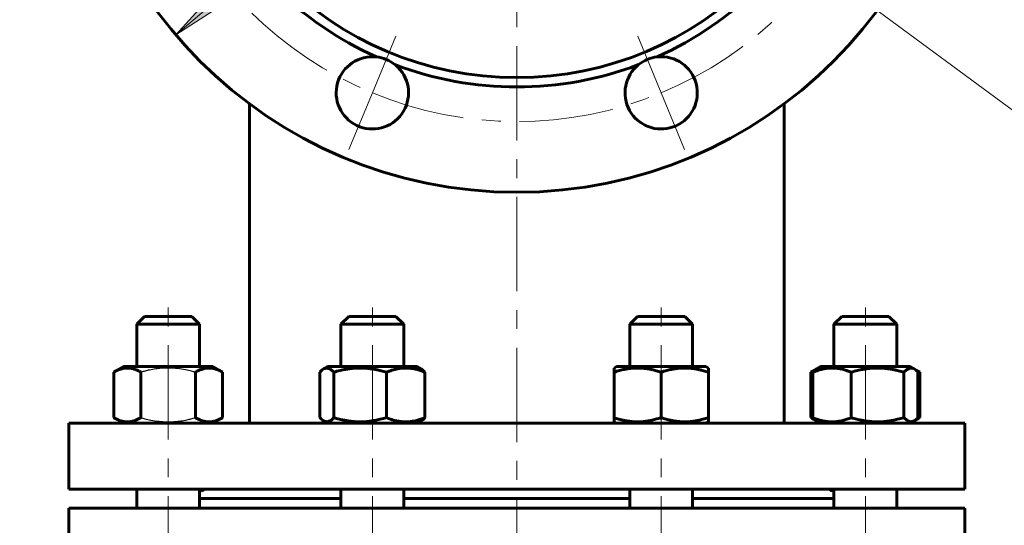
# Model space of a CAD drawing. Header units: millimetres. Extents: x 0 to 594, y 0 to 420.
# Tile 12 of 34: x 285 to 364, y 142 to 182. Entities that reach past the tile are written whole.
import ezdxf

# ---------------------------------------------------------------- set-up
doc = ezdxf.new("R2010")
doc.units = ezdxf.units.MM
for name, pattern in [('K5LT-1', [0]), ('K5LT_AXLED', [12, 7.5, -1.5, 1.5, -1.5]), ('K5LT_BASIC', [0]), ('K5LT_THIN', [0])]:
    doc.linetypes.add(name, pattern=pattern)
doc.layers.add('Системный слой', color=7, linetype='Continuous')
doc.layers.add('Системный слой (1)', color=7, linetype='Continuous', true_color=0x6c6c6c)
doc.styles.add('KDIMTEXTSTYLE', font='txt', dxfattribs={"width": 0.96, "oblique": 15, "height": 5})
doc.styles.add('KTEXTSTYLE', font='txt', dxfattribs={"width": 0.96, "height": 5})
doc.dimstyles.new('KDIMSTYLE (0.25)', dxfattribs={"dimtxt": 5, "dimasz": 1, "dimexe": 2, "dimexo": 0, "dimgap": 1, "dimtad": 1, "dimlfac": 4, "dimtxsty": 'KDIMTEXTSTYLE', "dimsah": 1, "dimcen": 0, "dimdle": 1, "dimadec": 0, "dimazin": 0, "dimtfac": 0.667, "dimtmove": 0, "dimatfit": 3, "dimfxl": 1, "dimtvp": 1, "dimtolj": 1, "dimtzin": 0, "dimarcsym": 0})

# ---------------------------------------------------------------- blocks, each defined once
blk = doc.blocks.new('U47')
at = {"layer": 'Системный слой (1)', "color": 143, "linetype": 'K5LT_BASIC', "lineweight": 60, "true_color": 0x33acca}
for p, q in [((303.512, 232.75), (303.512, 241.407)), ((303.512, 150.157), (303.512, 175.563))]:
    blk.add_line(p, q, dxfattribs=at)
blk = doc.blocks.new('U48')
at = {"layer": 'Системный слой (1)', "color": 143, "linetype": 'K5LT_BASIC', "lineweight": 60, "true_color": 0x33acca}
for p, q in [((346.012, 232.75), (346.012, 241.407)), ((346.012, 150.157), (346.012, 175.563))]:
    blk.add_line(p, q, dxfattribs=at)
blk = doc.blocks.new('U57')
at = {"layer": 'Системный слой (1)', "color": 143, "linetype": 'K5LT_BASIC', "lineweight": 60, "true_color": 0x33acca}
for p, q in [((310.781, 144.157), (299.546, 144.157)), ((333.742, 144.157), (315.781, 144.157)), ((349.978, 144.157), (338.742, 144.157))]:
    blk.add_line(p, q, dxfattribs=at)
blk = doc.blocks.new('U58')
at = {"layer": 'Системный слой (1)', "color": 143, "linetype": 'K5LT_BASIC', "lineweight": 60, "true_color": 0x33acca}
for p, q in [((333.742, 154.657), (333.742, 158.032)), ((333.742, 143.407), (333.742, 144.907))]:
    blk.add_line(p, q, dxfattribs=at)
blk = doc.blocks.new('U59')
at = {"layer": 'Системный слой (1)', "color": 143, "linetype": 'K5LT_BASIC', "lineweight": 60, "true_color": 0x33acca}
for p, q in [((338.742, 154.657), (338.742, 158.032)), ((338.742, 143.407), (338.742, 144.907))]:
    blk.add_line(p, q, dxfattribs=at)
blk = doc.blocks.new('U62')
at = {"layer": 'Системный слой (1)', "color": 143, "linetype": 'K5LT_BASIC', "lineweight": 60, "true_color": 0x33acca}
for p, q in [((311.406, 158.657), (314.607, 158.657)), ((314.607, 158.657), (315.156, 158.657))]:
    blk.add_line(p, q, dxfattribs=at)
blk = doc.blocks.new('U64')
at = {"layer": 'Системный слой (1)', "color": 143, "linetype": 'K5LT_BASIC', "lineweight": 60, "true_color": 0x33acca}
for p, q in [((310.781, 154.657), (310.781, 158.032)), ((310.781, 143.407), (310.781, 144.907))]:
    blk.add_line(p, q, dxfattribs=at)
blk = doc.blocks.new('U65')
at = {"layer": 'Системный слой (1)', "color": 143, "linetype": 'K5LT_BASIC', "lineweight": 60, "true_color": 0x33acca}
for p, q in [((315.781, 154.657), (315.781, 158.032)), ((315.781, 143.407), (315.781, 144.907))]:
    blk.add_line(p, q, dxfattribs=at)
blk = doc.blocks.new('U66')
at = {"layer": 'Системный слой (1)', "color": 143, "linetype": 'K5LT_BASIC', "lineweight": 60, "true_color": 0x33acca}
for p, q in [((310.781, 158.032), (315.049, 158.032)), ((315.049, 158.032), (315.781, 158.032))]:
    blk.add_line(p, q, dxfattribs=at)
blk = doc.blocks.new('U67')
at = {"layer": 'Системный слой (1)', "color": 143, "linetype": 'K5LT_BASIC', "lineweight": 60, "true_color": 0x33acca}
for p, q in [((299.903, 144.907), (299.835, 144.817)), ((299.715, 144.782), (299.546, 144.806)), ((299.835, 144.817), (299.715, 144.782))]:
    blk.add_line(p, q, dxfattribs=at)
blk = doc.blocks.new('U68')
at = {"layer": 'Системный слой (1)', "color": 143, "linetype": 'K5LT_BASIC', "lineweight": 60, "true_color": 0x33acca}
for p, q in [((349.646, 144.859), (349.621, 144.907)), ((349.738, 144.793), (349.646, 144.859)), ((349.881, 144.786), (349.738, 144.793)), ((349.978, 144.806), (349.881, 144.786))]:
    blk.add_line(p, q, dxfattribs=at)
blk = doc.blocks.new('U69')
at = {"layer": 'Системный слой (1)', "color": 143, "linetype": 'K5LT_BASIC', "lineweight": 60, "true_color": 0x33acca}
for p, q in [((309.099, 150.6), (309.198, 150.497)), ((309.198, 150.497), (309.298, 150.41)), ((309.298, 150.41), (309.399, 150.341)), ((309.399, 150.341), (309.469, 150.306)), ((309.469, 150.306), (309.746, 150.273)), ((309.746, 150.273), (310.02, 150.409)), ((310.02, 150.409), (310.22, 150.6))]:
    blk.add_line(p, q, dxfattribs=at)
blk = doc.blocks.new('U70')
at = {"layer": 'Системный слой (1)', "color": 143, "linetype": 'K5LT_BASIC', "lineweight": 60, "true_color": 0x33acca}
for p, q in [((309.198, 154.316), (309.099, 154.213)), ((309.298, 154.403), (309.198, 154.316)), ((309.399, 154.472), (309.298, 154.403)), ((309.675, 154.548), (309.399, 154.472)), ((309.95, 154.453), (309.675, 154.548)), ((310.22, 154.213), (309.95, 154.453))]:
    blk.add_line(p, q, dxfattribs=at)
blk = doc.blocks.new('U71')
at = {"layer": 'Системный слой (1)', "color": 143, "linetype": 'K5LT_BASIC', "lineweight": 60, "true_color": 0x33acca}
for p, q in [((310.762, 154.657), (309.719, 154.657)), ((316.844, 154.657), (310.762, 154.657))]:
    blk.add_line(p, q, dxfattribs=at)
blk = doc.blocks.new('U74')
at = {"layer": 'Системный слой (1)', "color": 143, "linetype": 'K5LT_BASIC', "lineweight": 60, "true_color": 0x33acca}
for p, q in [((295.171, 158.657), (297.046, 158.657)), ((297.046, 158.657), (298.921, 158.657))]:
    blk.add_line(p, q, dxfattribs=at)
blk = doc.blocks.new('U75')
at = {"layer": 'Системный слой (1)', "color": 143, "linetype": 'K5LT_BASIC', "lineweight": 60, "true_color": 0x33acca}
for p, q in [((294.546, 158.032), (297.046, 158.032)), ((297.046, 158.032), (299.546, 158.032))]:
    blk.add_line(p, q, dxfattribs=at)
blk = doc.blocks.new('U76')
at = {"layer": 'Системный слой (1)', "color": 143, "linetype": 'K5LT_BASIC', "lineweight": 60, "true_color": 0x33acca}
for p, q in [((294.546, 154.657), (294.546, 158.032)), ((294.546, 143.407), (294.546, 144.907))]:
    blk.add_line(p, q, dxfattribs=at)
blk = doc.blocks.new('U77')
at = {"layer": 'Системный слой (1)', "color": 143, "linetype": 'K5LT_BASIC', "lineweight": 60, "true_color": 0x33acca}
for p, q in [((299.546, 154.657), (299.546, 158.032)), ((299.546, 143.407), (299.546, 144.907))]:
    blk.add_line(p, q, dxfattribs=at)
blk = doc.blocks.new('U78')
at = {"layer": 'Системный слой (1)', "color": 143, "linetype": 'K5LT_BASIC', "lineweight": 60, "true_color": 0x33acca}
for p, q in [((355.54, 150.6), (355.81, 150.36)), ((355.81, 150.36), (356.085, 150.265)), ((356.085, 150.265), (356.361, 150.341)), ((356.361, 150.341), (356.462, 150.41)), ((356.462, 150.41), (356.562, 150.497)), ((356.562, 150.497), (356.661, 150.6))]:
    blk.add_line(p, q, dxfattribs=at)
blk = doc.blocks.new('U79')
at = {"layer": 'Системный слой (1)', "color": 143, "linetype": 'K5LT_BASIC', "lineweight": 60, "true_color": 0x33acca}
for p, q in [((354.997, 154.657), (348.916, 154.657)), ((356.041, 154.657), (354.997, 154.657))]:
    blk.add_line(p, q, dxfattribs=at)
blk = doc.blocks.new('U80')
at = {"layer": 'Системный слой (1)', "color": 143, "linetype": 'K5LT_BASIC', "lineweight": 60, "true_color": 0x33acca}
for p, q in [((355.74, 154.404), (355.54, 154.213)), ((356.014, 154.54), (355.74, 154.404)), ((356.291, 154.507), (356.014, 154.54)), ((356.361, 154.472), (356.291, 154.507)), ((356.462, 154.403), (356.361, 154.472)), ((356.562, 154.316), (356.462, 154.403)), ((356.661, 154.213), (356.562, 154.316))]:
    blk.add_line(p, q, dxfattribs=at)
blk = doc.blocks.new('U81')
at = {"layer": 'Системный слой (1)', "color": 143, "linetype": 'K5LT_BASIC', "lineweight": 60, "true_color": 0x33acca}
for p, q in [((349.978, 154.657), (349.978, 158.032)), ((349.978, 143.407), (349.978, 144.907))]:
    blk.add_line(p, q, dxfattribs=at)
blk = doc.blocks.new('U83')
at = {"layer": 'Системный слой (1)', "color": 143, "linetype": 'K5LT_BASIC', "lineweight": 60, "true_color": 0x33acca}
for p, q in [((354.978, 154.657), (354.978, 158.032)), ((354.978, 143.407), (354.978, 144.907))]:
    blk.add_line(p, q, dxfattribs=at)
blk = doc.blocks.new('U84')
at = {"layer": 'Системный слой (1)', "color": 143, "linetype": 'K5LT_BASIC', "lineweight": 60, "true_color": 0x33acca}
for p, q in [((336.242, 154.657), (332.68, 154.657)), ((339.805, 154.657), (336.242, 154.657))]:
    blk.add_line(p, q, dxfattribs=at)
blk = doc.blocks.new('U85')
at = {"layer": 'Системный слой (1)', "color": 143, "linetype": 'K5LT_BASIC', "lineweight": 60, "true_color": 0x33acca}
for p, q in [((356.503, 150.443), (356.605, 150.491)), ((356.605, 150.491), (356.707, 150.543)), ((356.707, 150.543), (356.808, 150.6))]:
    blk.add_line(p, q, dxfattribs=at)
blk = doc.blocks.new('U86')
at = {"layer": 'Системный слой (1)', "color": 143, "linetype": 'K5LT_BASIC', "lineweight": 60, "true_color": 0x33acca}
for p, q in [((356.605, 154.322), (356.503, 154.37)), ((356.707, 154.27), (356.605, 154.322)), ((356.808, 154.213), (356.707, 154.27))]:
    blk.add_line(p, q, dxfattribs=at)
blk = doc.blocks.new('U87')
at = {"layer": 'Системный слой (1)', "color": 143, "linetype": 'K5LT_BASIC', "lineweight": 60, "true_color": 0x33acca}
for p, q in [((348.148, 150.6), (348.25, 150.543)), ((348.25, 150.543), (348.352, 150.491)), ((348.352, 150.491), (348.454, 150.443))]:
    blk.add_line(p, q, dxfattribs=at)
blk = doc.blocks.new('U88')
at = {"layer": 'Системный слой (1)', "color": 143, "linetype": 'K5LT_BASIC', "lineweight": 60, "true_color": 0x33acca}
for p, q in [((348.25, 154.27), (348.148, 154.213)), ((348.352, 154.322), (348.25, 154.27)), ((348.454, 154.37), (348.352, 154.322))]:
    blk.add_line(p, q, dxfattribs=at)
blk = doc.blocks.new('U89')
at = {"layer": 'Системный слой (1)', "color": 30, "linetype": 'K5LT_AXLED', "lineweight": 18, "true_color": 0xff8000}
for p, q in [((324.762, 241.782), (324.762, 204.157)), ((313.281, 231.873), (311.416, 236.377)), ((336.242, 231.873), (338.108, 236.377)), ((315.147, 227.369), (313.281, 231.873)), ((334.377, 227.369), (336.242, 231.873)), ((297.046, 215.637), (292.542, 217.503)), ((352.478, 215.637), (356.982, 217.503)), ((301.55, 213.772), (297.046, 215.637)), ((347.974, 213.772), (352.478, 215.637)), ((324.762, 204.157), (287.137, 204.157)), ((324.762, 204.157), (324.762, 166.532)), ((362.387, 204.157), (324.762, 204.157)), ((301.55, 194.542), (297.046, 192.676)), ((347.974, 194.542), (352.478, 192.676)), ((297.046, 192.676), (292.542, 190.811)), ((352.478, 192.676), (356.982, 190.811)), ((315.147, 180.944), (313.281, 176.44)), ((334.377, 180.944), (336.242, 176.44)), ((313.281, 176.44), (311.416, 171.936)), ((336.242, 176.44), (338.108, 171.936))]:
    blk.add_line(p, q, dxfattribs=at)
for start, end in [(67.5, 112.5), (112.5, 157.5), (22.5, 67.5), (157.5, 202.5), (337.5, 22.5), (202.5, 247.5), (292.5, 337.5), (247.5, 292.5)]:
    blk.add_arc((324.762, 204.157), 30, start, end, dxfattribs=at)
blk = doc.blocks.new('D8')
at = {"layer": 'Системный слой (1)'}
for points in [[(314.09, 212.852), (309.677, 215.292), (313.309, 211.793), (313.297, 212.62)], [(339.847, 193.021), (336.215, 196.52), (336.227, 195.694), (335.434, 195.461)]]:
    blk.add_hatch(color=7, dxfattribs=at).paths.add_polyline_path(points)
at = {"layer": 'Системный слой (1)', "color": 7, "linetype": 'K5LT_THIN', "lineweight": 18, "true_color": 0xffffff}
for p, q in [((309.677, 215.292), (314.09, 212.852)), ((313.309, 211.793), (309.677, 215.292)), ((309.677, 215.292), (339.847, 193.021)), ((314.09, 212.852), (313.297, 212.62)), ((313.297, 212.62), (313.309, 211.793)), ((336.227, 195.694), (336.215, 196.52)), ((336.215, 196.52), (339.847, 193.021)), ((335.434, 195.461), (336.227, 195.694)), ((339.847, 193.021), (335.434, 195.461)), ((339.847, 193.021), (373.023, 168.532)), ((373.023, 168.532), (393.263, 168.532))]:
    blk.add_line(p, q, dxfattribs=at)
blk.add_wipeout([(375.023, 169.532), (375.023, 176.913), (390.613, 176.913), (390.613, 169.532)]).dxf.layer = 'Системный слой (1)'
at = {"layer": 'Системный слой (1)', "color": 7, "insert": (375.023, 176.119), "char_height": 5, "attachment_point": 1, "style": 'KTEXTSTYLE'}
blk.add_mtext('\\fArial|b0|c204|p34;\\H5.0;\\W1.000;\\Q15;\\fGOST Type AU|b0|i0|c204|p34;\\Q15;\\W0.960;DN150', dxfattribs=at)
blk = doc.blocks.new('KDIMARROW_01')
at = {"layer": 'Системный слой'}
blk.add_hatch(color=0, dxfattribs=at).paths.add_polyline_path([(-5, -0.658), (0, 0), (-5, 0.658), (-4.5, 0)])
at = {"layer": 'Системный слой', "color": 0, "linetype": 'K5LT_THIN', "lineweight": 18}
for p, q in [((-4.5, 0), (-5, 0.658)), ((-5, 0.658), (0, 0)), ((0, 0), (-5, -0.658)), ((-5, -0.658), (-4.5, 0))]:
    blk.add_line(p, q, dxfattribs=at)
at = {"layer": 'Системный слой (1)', "color": 0, "linetype": 'K5LT_THIN', "lineweight": 18}
blk.add_line((151.166, 204.157), (150.916, 204.157), dxfattribs=at)
blk = doc.blocks.new('D9')
at = {"layer": 'Системный слой (1)'}
for points in [[(348.494, 223.525), (351.872, 227.269), (347.64, 224.526), (348.447, 224.35)], [(297.652, 181.044), (301.884, 183.787), (301.077, 183.963), (301.03, 184.789)]]:
    blk.add_hatch(color=7, dxfattribs=at).paths.add_polyline_path(points)
at = {"layer": 'Системный слой (1)', "color": 7, "linetype": 'K5LT_THIN', "lineweight": 18, "true_color": 0xffffff}
for p, q in [((351.872, 227.269), (360.387, 234.529)), ((360.387, 234.529), (378.642, 234.529)), ((297.652, 181.044), (351.872, 227.269)), ((347.64, 224.526), (351.872, 227.269)), ((351.872, 227.269), (348.494, 223.525)), ((348.447, 224.35), (347.64, 224.526)), ((348.494, 223.525), (348.447, 224.35)), ((297.652, 181.044), (301.03, 184.789)), ((301.03, 184.789), (301.077, 183.963)), ((301.884, 183.787), (297.652, 181.044)), ((301.077, 183.963), (301.884, 183.787))]:
    blk.add_line(p, q, dxfattribs=at)
blk.add_wipeout([(362.387, 235.529), (362.387, 242.911), (376.072, 242.911), (376.072, 235.529)]).dxf.layer = 'Системный слой (1)'
at = {"layer": 'Системный слой (1)', "color": 7, "char_height": 5, "attachment_point": 1, "style": 'KTEXTSTYLE'}
for s, insert in [('\\fArial|b0|c204|p34;\\H5.0;\\W1.000;\\Q15;\\fGOST Type AU|b0|i0|c204|p34;\\Q15;\\W0.960;⌀', (362.387, 242.117)), ('\\fArial|b0|c204|p34;\\H5.0;\\W1.000;\\Q15;\\fGOST Type AU|b0|i0|c204|p34;\\Q15;\\W0.960;285', (365.694, 242.117))]:
    blk.add_mtext(s, dxfattribs=dict(at, insert=insert))

msp = doc.modelspace()

# ---------------------------------------------------------------- linework, layer by layer
at = {"layer": 'Системный слой (1)', "color": 30, "linetype": 'K5LT_AXLED', "lineweight": 18, "true_color": 0xff8000}
for p, q in [((324.762, 136.6566), (324.762, 250.7611)), ((297.0456, 136.8566), (297.0456, 160.6566)), ((313.2815, 136.8566), (313.2815, 160.6566)), ((336.2425, 136.8566), (336.2425, 160.6566)), ((352.4784, 136.8566), (352.4784, 160.6566))]:
    msp.add_line(p, q, dxfattribs=at)
at = {"layer": 'Системный слой (1)', "color": 143, "linetype": 'K5LT_BASIC', "lineweight": 60, "true_color": 0x33acca}
for p, q in [((294.5456, 158.0316), (295.1706, 158.6566)), ((299.5456, 158.0316), (298.9206, 158.6566)), ((310.7815, 158.0316), (311.4065, 158.6566)), ((315.7815, 158.0316), (315.1565, 158.6566)), ((333.7425, 158.0316), (334.3675, 158.6566)), ((334.3675, 158.6566), (338.1175, 158.6566)), ((338.7425, 158.0316), (338.1175, 158.6566)), ((349.9784, 158.0316), (350.6034, 158.6566)), ((350.6034, 158.6566), (354.3534, 158.6566)), ((354.9784, 158.0316), (354.3534, 158.6566)), ((294.5456, 154.6566), (294.5456, 158.0316)), ((333.7425, 158.0316), (338.7425, 158.0316)), ((349.9784, 158.0316), (354.9784, 158.0316)), ((292.7155, 154.2134), (293.4831, 154.6566)), ((300.6081, 154.6566), (293.4831, 154.6566)), ((301.3757, 154.2134), (300.6081, 154.6566)), ((309.3992, 154.472), (309.719, 154.6566)), ((317.1638, 154.472), (316.844, 154.6566)), ((332.4925, 154.5483), (332.68, 154.6566)), ((332.4925, 154.2134), (332.4925, 154.5483)), ((339.9925, 154.5483), (339.805, 154.6566)), ((339.9925, 154.5483), (339.9925, 154.2134)), ((348.1482, 154.2134), (348.5961, 154.472)), ((348.5961, 154.472), (348.9159, 154.6566)), ((356.3607, 154.472), (356.0409, 154.6566)), ((356.8085, 154.2134), (356.3607, 154.472)), ((292.7155, 150.5998), (292.7155, 154.2134)), ((294.8805, 150.5998), (294.8805, 154.2134)), ((299.2107, 150.5998), (299.2107, 154.2134)), ((301.3757, 150.5998), (301.3757, 154.2134)), ((309.0989, 150.5998), (309.0989, 154.2134)), ((310.2196, 150.5998), (310.2196, 154.2134)), ((314.4022, 150.5998), (314.4022, 154.2134)), ((317.4641, 150.5998), (317.4641, 154.2134)), ((332.4925, 150.5998), (332.4925, 154.2134)), ((336.2425, 150.5998), (336.2425, 154.2134)), ((339.9925, 150.5998), (339.9925, 154.2134)), ((348.1482, 150.5998), (348.1482, 154.2134)), ((348.2958, 150.5998), (348.2958, 154.2134)), ((351.3577, 150.5998), (351.3577, 154.2134)), ((355.5402, 150.5998), (355.5402, 154.2134)), ((356.661, 150.5998), (356.661, 154.2134)), ((356.8085, 150.5998), (356.8085, 154.2134)), ((293.4831, 150.1566), (292.7155, 150.5998)), ((300.6081, 150.1566), (301.3757, 150.5998)), ((309.719, 150.1566), (309.3992, 150.3412)), ((316.844, 150.1566), (317.1638, 150.3412)), ((332.4925, 150.2648), (332.4925, 150.5998)), ((339.9925, 150.5998), (339.9925, 150.2648)), ((348.5961, 150.3412), (348.1482, 150.5998)), ((348.9159, 150.1566), (348.5961, 150.3412)), ((356.0409, 150.1566), (356.3607, 150.3412)), ((356.3608, 150.3413), (356.8085, 150.5998)), ((289.137, 144.9066), (289.137, 150.1566)), ((289.137, 150.1566), (360.387, 150.1566)), ((332.68, 150.1566), (332.4925, 150.2648)), ((339.805, 150.1566), (339.9925, 150.2648)), ((360.387, 144.9066), (360.387, 150.1566)), ((289.137, 144.9066), (360.387, 144.9066)), ((289.137, 143.4066), (360.387, 143.4066)), ((289.137, 138.6566), (289.137, 143.4066)), ((360.387, 138.6566), (360.387, 143.4066))]:
    msp.add_line(p, q, dxfattribs=at)
for radius in [35.625, 26.5]:
    msp.add_circle((324.762, 204.1566), radius, dxfattribs=at)
for centre, radius, start, end in [((324.762, 204.1566), 27.25, 204.180392, 245.819608), ((324.762, 204.1566), 27.25, 294.180392, 335.819608), ((313.2815, 176.4402), 2.875, 83.637422, 45), ((313.2815, 176.4402), 2.875, 51.362578, 83.637422), ((336.2425, 176.4402), 2.875, 128.637422, 90), ((336.2425, 176.4402), 2.875, 96.362578, 128.637422), ((336.2425, 176.4402), 2.875, 90, 96.362578), ((313.2815, 176.4402), 2.875, 45, 51.362578), ((324.762, 204.1566), 27.25, 249.180392, 290.819608)]:
    msp.add_arc(centre, radius, start, end, dxfattribs=at)
for points, knots in [([(294.8805, 154.2134), (294.7964, 154.262), (294.6732, 154.3269), (294.4898, 154.4075), (294.3646, 154.4532), (294.2285, 154.4933), (294.1294, 154.516), (294.0343, 154.5317), (293.9446, 154.5428), (293.8354, 154.5496), (293.7091, 154.5474), (293.5884, 154.5363), (293.4715, 154.5171), (293.3381, 154.4861), (293.1716, 154.434), (292.9573, 154.3451), (292.8006, 154.2625), (292.7155, 154.2134)], [0, 0, 0, 0, 2.1515048, 3.1282734, 4.6131991, 5.2759734, 6.5083066, 7.0622347, 7.6207071, 8.715255, 9.7460926, 10.721757, 11.6813496, 12.6290212, 14.021816, 15.8203813, 18, 18, 18, 18]), ([(301.3757, 154.2134), (301.2916, 154.262), (301.1684, 154.3269), (300.985, 154.4075), (300.8598, 154.4532), (300.7237, 154.4933), (300.6246, 154.516), (300.5295, 154.5317), (300.4398, 154.5428), (300.3306, 154.5496), (300.2043, 154.5474), (300.0836, 154.5363), (299.9667, 154.5171), (299.8333, 154.4861), (299.6667, 154.434), (299.4524, 154.3451), (299.2958, 154.2625), (299.2107, 154.2134)], [0, 0, 0, 0, 2.1515048, 3.1282734, 4.6131991, 5.2759734, 6.5083066, 7.0622347, 7.6207071, 8.715255, 9.7460926, 10.721757, 11.6813496, 12.6290212, 14.021816, 15.8203813, 18, 18, 18, 18]), ([(314.4022, 154.2134), (314.2595, 154.2561), (314.0487, 154.3143), (313.744, 154.3863), (313.5339, 154.4294), (313.3398, 154.4633), (313.1426, 154.4933), (312.9512, 154.516), (312.7674, 154.5317), (312.5941, 154.5428), (312.3831, 154.5496), (312.1391, 154.5474), (311.9061, 154.5363), (311.6802, 154.5171), (311.4224, 154.4861), (311.1007, 154.434), (310.6867, 154.3451), (310.384, 154.2625), (310.2196, 154.2134)], [0, 0, 0, 0, 1.9947818, 2.926302, 4.1947358, 4.869488, 5.569083, 6.8698792, 7.4545811, 8.0440797, 9.1994358, 10.2875422, 11.3174102, 12.3303134, 13.3306335, 14.8008058, 16.6992914, 19, 19, 19, 19]), ([(317.4641, 154.2134), (317.3596, 154.2561), (317.2053, 154.3143), (316.9464, 154.3979), (316.7547, 154.449), (316.542, 154.4933), (316.3699, 154.5212), (316.1724, 154.5414), (315.9799, 154.5499), (315.8013, 154.5472), (315.6307, 154.5356), (315.4714, 154.5171), (315.279, 154.4855), (314.9936, 154.4219), (314.6913, 154.3268), (314.4741, 154.2428), (314.4022, 154.2134)], [0, 0, 0, 0, 1.7848048, 2.6182702, 4.3569103, 4.9828638, 6.146734, 7.1973345, 8.2310741, 9.3045749, 10.1261038, 11.0323857, 11.9274089, 13.3036867, 15.7703373, 17, 17, 17, 17]), ([(317.1638, 154.472), (317.1961, 154.4533), (317.2504, 154.4165), (317.3507, 154.333), (317.4184, 154.2644), (317.4641, 154.2134)], [0, 0, 0, 0, 1.9125019, 3.2203014, 6, 6, 6, 6]), ([(336.2425, 154.2134), (336.1145, 154.2561), (335.9256, 154.3143), (335.6524, 154.3863), (335.464, 154.4294), (335.2899, 154.4633), (335.1131, 154.4933), (334.9416, 154.516), (334.7768, 154.5317), (334.6214, 154.5428), (334.4322, 154.5496), (334.2135, 154.5474), (334.0045, 154.5363), (333.802, 154.5171), (333.5709, 154.4861), (333.2825, 154.434), (332.9113, 154.3451), (332.6399, 154.2625), (332.4925, 154.2134)], [0, 0, 0, 0, 1.9947818, 2.926302, 4.1947358, 4.869488, 5.569083, 6.8698792, 7.4545811, 8.0440797, 9.1994358, 10.2875422, 11.3174102, 12.3303134, 13.3306335, 14.8008058, 16.6992914, 19, 19, 19, 19]), ([(339.9925, 154.2134), (339.8645, 154.2561), (339.6756, 154.3143), (339.4024, 154.3863), (339.214, 154.4294), (339.0399, 154.4633), (338.8631, 154.4933), (338.6916, 154.516), (338.5268, 154.5317), (338.3714, 154.5428), (338.1822, 154.5496), (337.9635, 154.5474), (337.7545, 154.5363), (337.552, 154.5171), (337.3209, 154.4861), (337.0325, 154.434), (336.6613, 154.3451), (336.3899, 154.2625), (336.2425, 154.2134)], [0, 0, 0, 0, 1.9947818, 2.926302, 4.1947358, 4.869488, 5.569083, 6.8698792, 7.4545811, 8.0440797, 9.1994358, 10.2875422, 11.3174102, 12.3303134, 13.3306335, 14.8008058, 16.6992914, 19, 19, 19, 19]), ([(351.3577, 154.2134), (351.2532, 154.2561), (351.0989, 154.3143), (350.84, 154.3979), (350.6483, 154.449), (350.4355, 154.4933), (350.2635, 154.5212), (350.0659, 154.5414), (349.8735, 154.5499), (349.6949, 154.5472), (349.5243, 154.5356), (349.365, 154.5171), (349.1726, 154.4855), (348.8872, 154.4219), (348.5849, 154.3268), (348.3677, 154.2428), (348.2958, 154.2134)], [0, 0, 0, 0, 1.7848048, 2.6182702, 4.3569103, 4.9828638, 6.146734, 7.1973345, 8.2310741, 9.3045749, 10.1261038, 11.0323857, 11.9274089, 13.3036867, 15.7703373, 17, 17, 17, 17]), ([(348.2958, 154.2134), (348.3224, 154.243), (348.3813, 154.3052), (348.4812, 154.3961), (348.5549, 154.4482), (348.5961, 154.472)], [0, 0, 0, 0, 1.6170467, 3.5689137, 6, 6, 6, 6]), ([(355.5402, 154.2134), (355.3975, 154.2561), (355.1867, 154.3143), (354.8821, 154.3863), (354.6719, 154.4294), (354.4778, 154.4633), (354.2806, 154.4933), (354.0892, 154.516), (353.9054, 154.5317), (353.7322, 154.5428), (353.5211, 154.5496), (353.2772, 154.5474), (353.0441, 154.5363), (352.8182, 154.5171), (352.5605, 154.4861), (352.2387, 154.434), (351.8247, 154.3451), (351.5221, 154.2625), (351.3577, 154.2134)], [0, 0, 0, 0, 1.9947818, 2.926302, 4.1947358, 4.869488, 5.569083, 6.8698792, 7.4545811, 8.0440797, 9.1994358, 10.2875422, 11.3174102, 12.3303134, 13.3306335, 14.8008058, 16.6992914, 19, 19, 19, 19]), ([(292.7155, 150.5998), (292.7996, 150.5512), (292.9228, 150.4863), (293.1062, 150.4057), (293.2314, 150.3599), (293.3675, 150.3199), (293.4666, 150.2972), (293.5617, 150.2815), (293.6514, 150.2704), (293.7606, 150.2635), (293.8869, 150.2657), (294.0076, 150.2769), (294.1245, 150.2961), (294.2579, 150.3271), (294.4244, 150.3792), (294.6388, 150.4681), (294.7954, 150.5507), (294.8805, 150.5998)], [0, 0, 0, 0, 2.1515048, 3.1282734, 4.6131991, 5.2759734, 6.5083066, 7.0622347, 7.6207071, 8.715255, 9.7460926, 10.721757, 11.6813496, 12.6290212, 14.021816, 15.8203813, 18, 18, 18, 18]), ([(299.2107, 150.5998), (299.2948, 150.5512), (299.418, 150.4863), (299.6014, 150.4057), (299.7266, 150.3599), (299.8627, 150.3199), (299.9618, 150.2972), (300.0569, 150.2815), (300.1466, 150.2704), (300.2558, 150.2635), (300.3821, 150.2657), (300.5028, 150.2769), (300.6197, 150.2961), (300.7531, 150.3271), (300.9196, 150.3792), (301.1339, 150.4681), (301.2906, 150.5507), (301.3757, 150.5998)], [0, 0, 0, 0, 2.1515048, 3.1282734, 4.6131991, 5.2759734, 6.5083066, 7.0622347, 7.6207071, 8.715255, 9.7460926, 10.721757, 11.6813496, 12.6290212, 14.021816, 15.8203813, 18, 18, 18, 18]), ([(310.2196, 150.5998), (310.3624, 150.5571), (310.5731, 150.4989), (310.8778, 150.4269), (311.0879, 150.3838), (311.2821, 150.3499), (311.4792, 150.3199), (311.6706, 150.2972), (311.8544, 150.2815), (312.0277, 150.2704), (312.2387, 150.2635), (312.4827, 150.2657), (312.7157, 150.2769), (312.9417, 150.2961), (313.1994, 150.3271), (313.5211, 150.3792), (313.9351, 150.4681), (314.2378, 150.5507), (314.4022, 150.5998)], [0, 0, 0, 0, 1.9947818, 2.926302, 4.1947358, 4.869488, 5.569083, 6.8698792, 7.4545811, 8.0440797, 9.1994358, 10.2875422, 11.3174102, 12.3303134, 13.3306335, 14.8008058, 16.6992914, 19, 19, 19, 19]), ([(314.4022, 150.5998), (314.5067, 150.5571), (314.661, 150.4989), (314.884, 150.4269), (315.0378, 150.3838), (315.18, 150.3499), (315.3243, 150.3199), (315.4644, 150.2972), (315.599, 150.2815), (315.7258, 150.2704), (315.8803, 150.2635), (316.0589, 150.2657), (316.2295, 150.2769), (316.3949, 150.2961), (316.5835, 150.3271), (316.8191, 150.3792), (317.1221, 150.4681), (317.3437, 150.5507), (317.4641, 150.5998)], [0, 0, 0, 0, 1.9947818, 2.926302, 4.1947358, 4.869488, 5.569083, 6.8698792, 7.4545811, 8.0440797, 9.1994358, 10.2875422, 11.3174102, 12.3303134, 13.3306335, 14.8008058, 16.6992914, 19, 19, 19, 19]), ([(317.4641, 150.5998), (317.4375, 150.5701), (317.3786, 150.5079), (317.2787, 150.4171), (317.2049, 150.365), (317.1638, 150.3412)], [0, 0, 0, 0, 1.6170467, 3.5689137, 6, 6, 6, 6]), ([(332.4925, 150.5998), (332.6205, 150.5571), (332.8094, 150.4989), (333.0826, 150.4269), (333.271, 150.3838), (333.445, 150.3499), (333.6218, 150.3199), (333.7934, 150.2972), (333.9582, 150.2815), (334.1136, 150.2704), (334.3028, 150.2635), (334.5215, 150.2657), (334.7305, 150.2769), (334.933, 150.2961), (335.1641, 150.3271), (335.4525, 150.3792), (335.8237, 150.4681), (336.0951, 150.5507), (336.2425, 150.5998)], [0, 0, 0, 0, 1.9947818, 2.926302, 4.1947358, 4.869488, 5.569083, 6.8698792, 7.4545811, 8.0440797, 9.1994358, 10.2875422, 11.3174102, 12.3303134, 13.3306335, 14.8008058, 16.6992914, 19, 19, 19, 19]), ([(336.2425, 150.5998), (336.3705, 150.5571), (336.5594, 150.4989), (336.8326, 150.4269), (337.021, 150.3838), (337.195, 150.3499), (337.3718, 150.3199), (337.5434, 150.2972), (337.7082, 150.2815), (337.8636, 150.2704), (338.0528, 150.2635), (338.2715, 150.2657), (338.4805, 150.2769), (338.683, 150.2961), (338.9141, 150.3271), (339.2025, 150.3792), (339.5737, 150.4681), (339.8451, 150.5507), (339.9925, 150.5998)], [0, 0, 0, 0, 1.9947818, 2.926302, 4.1947358, 4.869488, 5.569083, 6.8698792, 7.4545811, 8.0440797, 9.1994358, 10.2875422, 11.3174102, 12.3303134, 13.3306335, 14.8008058, 16.6992914, 19, 19, 19, 19]), ([(348.2958, 150.5998), (348.4003, 150.5571), (348.5546, 150.4989), (348.7776, 150.4269), (348.9314, 150.3838), (349.0735, 150.3499), (349.2179, 150.3199), (349.358, 150.2972), (349.4925, 150.2815), (349.6194, 150.2704), (349.7739, 150.2635), (349.9525, 150.2657), (350.1231, 150.2769), (350.2885, 150.2961), (350.4771, 150.3271), (350.7126, 150.3792), (351.0157, 150.4681), (351.2373, 150.5507), (351.3577, 150.5998)], [0, 0, 0, 0, 1.9947818, 2.926302, 4.1947358, 4.869488, 5.569083, 6.8698792, 7.4545811, 8.0440797, 9.1994358, 10.2875422, 11.3174102, 12.3303134, 13.3306335, 14.8008058, 16.6992914, 19, 19, 19, 19]), ([(348.5961, 150.3412), (348.5637, 150.3599), (348.5095, 150.3967), (348.4091, 150.4802), (348.3415, 150.5488), (348.2958, 150.5998)], [0, 0, 0, 0, 1.9125019, 3.2203014, 6, 6, 6, 6]), ([(351.3577, 150.5998), (351.5004, 150.5571), (351.7111, 150.4989), (352.0158, 150.4269), (352.2259, 150.3838), (352.4201, 150.3499), (352.6173, 150.3199), (352.8086, 150.2972), (352.9924, 150.2815), (353.1657, 150.2704), (353.3768, 150.2635), (353.6207, 150.2657), (353.8538, 150.2769), (354.0797, 150.2961), (354.3374, 150.3271), (354.6591, 150.3792), (355.0731, 150.4681), (355.3758, 150.5507), (355.5402, 150.5998)], [0, 0, 0, 0, 1.9947818, 2.926302, 4.1947358, 4.869488, 5.569083, 6.8698792, 7.4545811, 8.0440797, 9.1994358, 10.2875422, 11.3174102, 12.3303134, 13.3306335, 14.8008058, 16.6992914, 19, 19, 19, 19])]:
    msp.add_open_spline(points, degree=3, knots=knots, dxfattribs=at)
at = {"layer": 'Системный слой (1)', "color": 7, "linetype": 'K5LT-1'}
for points in [[(299.2107, 154.2134), (299.1098, 154.2425), (298.852, 154.3131), (298.3836, 154.4212), (297.9121, 154.4969), (297.5482, 154.5303), (297.3456, 154.542), (297.2144, 154.5465), (297.1044, 154.5483), (296.986, 154.5485), (296.8375, 154.5458), (296.6592, 154.5377), (296.4032, 154.5191), (296.0323, 154.4758), (295.6099, 154.3989), (295.214, 154.306), (294.9914, 154.2454), (294.8805, 154.2134)], [(294.8805, 150.5998), (294.9814, 150.5707), (295.2392, 150.5001), (295.7076, 150.392), (296.1791, 150.3163), (296.543, 150.2829), (296.7456, 150.2712), (296.8768, 150.2667), (296.9868, 150.2649), (297.1052, 150.2646), (297.2537, 150.2674), (297.432, 150.2755), (297.688, 150.2941), (298.0589, 150.3374), (298.4813, 150.4143), (298.8772, 150.5072), (299.0998, 150.5678), (299.2107, 150.5998)]]:
    msp.add_open_spline(points, degree=3, knots=[0, 0, 0, 0, 3.1522963, 8.0240269, 14.4303577, 17.4742998, 18.9962709, 20.5182419, 21.4098548, 22.3014677, 24.0846935, 25.8679193, 27.6511451, 31.7925039, 37.0725247, 40.5362624, 44, 44, 44, 44], dxfattribs=at)

# ---------------------------------------------------------------- block references
at = {"layer": 'Системный слой (1)'}
for name in ['U89', 'U47', 'U48', 'U74', 'U62', 'U75', 'U76', 'U77', 'U64', 'U66', 'U65', 'U58', 'U59', 'U81', 'U83', 'U70', 'U71', 'U84', 'U88', 'U79', 'U80', 'U86', 'U69', 'U87', 'U78', 'U85', 'U67', 'U68', 'U57']:
    msp.add_blockref(name, (0, 0), dxfattribs=at)

# ---------------------------------------------------------------- next in the draw order: dimensions: what is measured, and where the dimension line sits
at = {"layer": 'Системный слой (1)', "color": 7}
dim = msp.add_diameter_dim_2p(p1=(264.4211, 248.6985), p2=(385.1029, 159.6147), dimstyle='KDIMSTYLE (0.25)', override={"dimtih": 1, "dimtoh": 1, "dimpost": '\\fGOST Type AU|b0|c204|p34;\\H5.0;\\W0.960;\\Q15;<>', "dimblk1": 'KDIMARROW_01', "dimblk2": 'KDIMARROW_01', "dimclrt": 7, "dimtol": 1, "dimtp": 0, "dimtm": 0, "dimtdec": 5, "dimtmove": 1, "dimatfit": 2, "dimtolj": 1}, dxfattribs=at)
dim.commit()
dim.dimension.update_dxf_attribs({"geometry": 'D8', "text_midpoint": (375.0232, 168.5316), "dimtype": 163})

# ---------------------------------------------------------------- next in the draw order: dimensions: what is measured, and where the dimension line sits
dim = msp.add_diameter_dim_2p(p1=(216.3229, 111.7055), p2=(433.2011, 296.6077), dimstyle='KDIMSTYLE (0.25)', override={"dimtih": 1, "dimtoh": 1, "dimpost": '\\fGOST Type AU|b0|c204|p34;\\H5.0;\\W0.960;\\Q15;<>', "dimblk1": 'KDIMARROW_01', "dimblk2": 'KDIMARROW_01', "dimclrt": 7, "dimtol": 1, "dimtp": 0, "dimtm": 0, "dimtdec": 5, "dimtmove": 1, "dimatfit": 2, "dimtolj": 1}, dxfattribs=at)
dim.commit()
dim.dimension.update_dxf_attribs({"geometry": 'D9', "text_midpoint": (362.387, 234.5291), "dimtype": 163})

doc.saveas('drawing.dxf')
